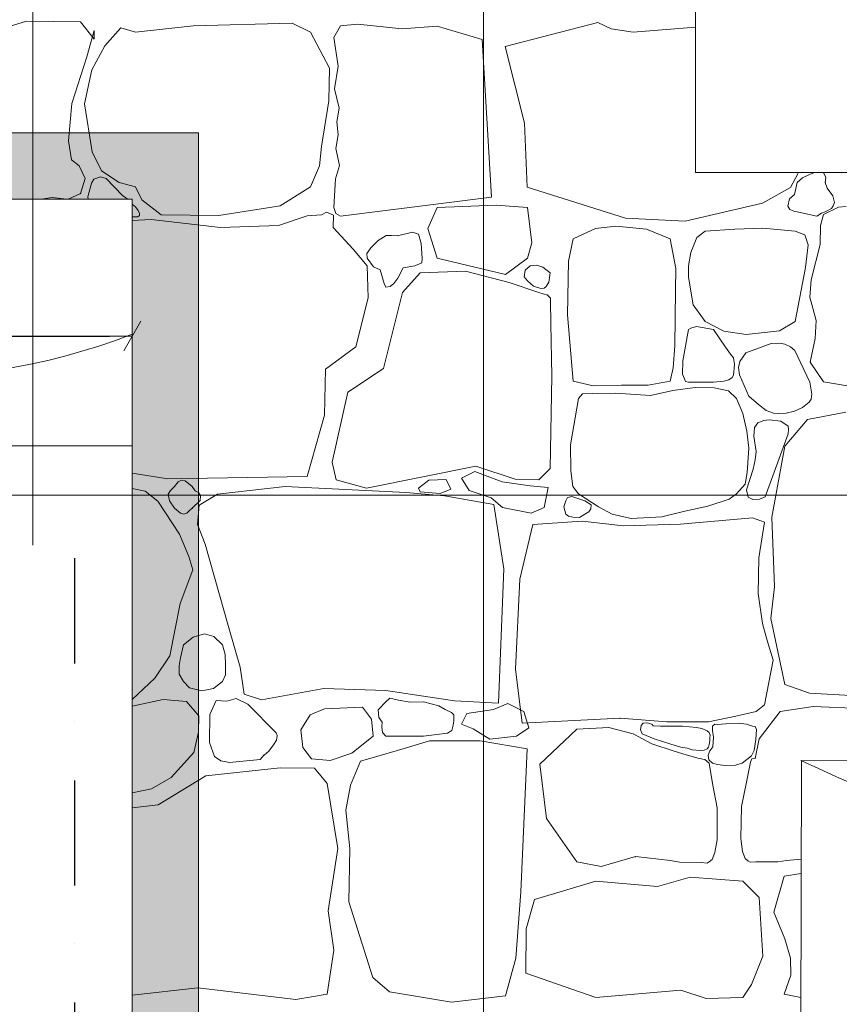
# Model space of a CAD drawing. Header units: millimetres. Extents: x -573548 to 674770, y -184010 to -47794.
# Tile 111 of 181: x 100697 to 101934, y -101024 to -99537. Entities that reach past the tile are written whole.
import ezdxf
from ezdxf.enums import TextEntityAlignment as Align

# ---------------------------------------------------------------- set-up
doc = ezdxf.new("R2010")
doc.units = ezdxf.units.MM
doc.linetypes.add('A.05 RZUT PODDASZA_is$0$Dot & Dashed', pattern=[670.277762, 317.5, -176.388889, 0, -176.388874])
for name, color, linetype, lineweight in [('A.02 RZUT PIWNICY_is$0$00 ZMIANY_Nr_pióra__2', 8, 'Continuous', 9), ('A.02 RZUT PIWNICY_is$0$00 ZMIANY_Nr_pióra__20', 8, 'Continuous', 9), ('A.02 RZUT PIWNICY_is$0$0_Nr_pióra__12', 8, 'Continuous', 9), ('A.02 RZUT PIWNICY_is$0$_HATCH_Nr_pióra__18', 8, 'Continuous', 9), ('A.02 RZUT PIWNICY_is$0$Nowe_00 ZMIANY_Nr_pióra__59', 8, 'Continuous', 9), ('A.02 RZUT PIWNICY_is$0$OKNO_DETAL', 8, 'Continuous', 9), ('A.02 RZUT PIWNICY_is$0$strop_Nr_pióra__1', 8, 'Continuous', 9), ('A.02 RZUT PIWNICY_is$0$Structural - Bearing_Nr_pióra__21', 8, 'Continuous', 9), ('A.02 RZUT PIWNICY_is$0$Structural - Grid', 8, 'Continuous', 9), ('A.02 RZUT PIWNICY_is$0$Structural - Grid_Nr_pióra__17', 8, 'Continuous', 9)]:
    doc.layers.add(name, color=color, linetype=linetype, lineweight=lineweight)
doc.styles.add('A.02 RZUT PIWNICY_is$0$STYL_AUTOMATYCZNY_1', font='arial.ttf')
doc.styles.add('A.02 RZUT PIWNICY_is$0$STYL_AUTOMATYCZNY_2', font='arial.ttf')
doc.dimstyles.new('A.02 RZUT PIWNICY_is$0$STYL_AUTOMATYCZNY__1', dxfattribs={"dimtxt": 100, "dimasz": 34.231941, "dimexe": 0.18, "dimexo": 0.0625, "dimgap": 0, "dimtad": 1, "dimtih": 1, "dimtoh": 1, "dimdec": 0, "dimlfac": 0.1, "dimzin": 0, "dimdsep": 46, "dimtxsty": 'A.02 RZUT PIWNICY_is$0$STYL_AUTOMATYCZNY_2', "dimblk": 'A.02 RZUT PIWNICY_is$0$ARROWHEAD_2', "dimblk1": 'A.02 RZUT PIWNICY_is$0$ARROWHEAD_2', "dimblk2": 'A.02 RZUT PIWNICY_is$0$ARROWHEAD_2', "dimcen": 0.09, "dimse1": 1, "dimse2": 1, "dimclrd": 5, "dimclre": 5, "dimclrt": 5, "dimadec": 0, "dimazin": 0, "dimtfac": 1, "dimtdec": 4, "dimtmove": 0, "dimatfit": 3, "dimfxl": 1, "dimtolj": 1, "dimtzin": 0, "dimarcsym": 0})

# ---------------------------------------------------------------- blocks, each defined once
blk = doc.blocks.new('*X106')
at = {"layer": 'A.02 RZUT PIWNICY_is$0$_HATCH_Nr_pióra__18'}
for p, q in [((101277.6, -99539.2), (101236.4, -99552)), ((101359.4, -99540.5), (101277.6, -99539.2)), ((101379.6, -99566.5), (101359.4, -99540.5)), ((101529.4, -99546.3), (101442.3, -99555.8)), ((101678.9, -99542.5), (101529.4, -99546.3)), ((101706.5, -99555.8), (101678.9, -99542.5)), ((101751.5, -99546.7), (101741.5, -99564.2)), ((101777.5, -99544.1), (101751.5, -99546.7)), ((101844.8, -99551.2), (101777.5, -99544.1)), ((101897.7, -99547.1), (101844.8, -99551.2)), ((101965.2, -99567.3), (101897.7, -99547.1)), ((102000, -99577.8), (102139.9, -99541.3)), ((102139.9, -99541.3), (102160.1, -99550.8)), ((102193.4, -99555.8), (102287.3, -99548.3)), ((101368.9, -99593.3), (101380, -99553.3)), ((101380, -99553.3), (101379.6, -99566.5)), ((101420, -99549.6), (101396.1, -99576.8)), ((101442.3, -99555.8), (101420, -99549.6)), ((101735, -99610.2), (101706.5, -99555.8)), ((102160.1, -99550.8), (102193.4, -99555.8)), ((101396.1, -99576.8), (101376.3, -99612.7)), ((101741.5, -99564.2), (101748.2, -99607.5)), ((101979.6, -99805.1), (101965.2, -99567.3)), ((102029.5, -99693.5), (102000, -99577.8)), ((101346.2, -99663.5), (101368.9, -99593.3)), ((101748.2, -99607.5), (101742.7, -99641.8)), ((101376.3, -99612.7), (101365.1, -99664.3)), ((101733.8, -99659.8), (101735, -99610.2)), ((101742.7, -99641.8), (101749.4, -99671)), ((101341.2, -99720.1), (101346.2, -99663.5)), ((101365.1, -99664.3), (101376.7, -99736.6)), ((101723, -99728.7), (101733.8, -99659.8)), ((101749.4, -99671), (101746.1, -99691.2)), ((101746.1, -99691.2), (101748, -99711)), ((102033.3, -99790.2), (102029.5, -99693.5)), ((101748, -99711), (101744.4, -99731.7)), ((101345.7, -99748.9), (101341.2, -99720.1)), ((101376.7, -99736.6), (101390.7, -99765.5)), ((101719.7, -99757.6), (101723, -99728.7)), ((101744.4, -99731.7), (101750, -99757.1)), ((101357.3, -99758), (101345.7, -99748.9)), ((101366, -99777), (101357.3, -99758)), ((101390.7, -99765.5), (101417.6, -99783.2)), ((101706.5, -99789.8), (101719.7, -99757.6)), ((101750, -99757.1), (101744.2, -99777.7)), ((102442, -99770), (102430.8, -99790.6)), ((102442.3, -99767.8), (102442, -99770)), ((102460.7, -99770.6), (102448.9, -99775.9)), ((102467.3, -99767.8), (102460.7, -99770.6)), ((102483.9, -99775.3), (102480.7, -99767.8)), ((101359.4, -99799.7), (101366, -99777)), ((101375.6, -99784.1), (101370.4, -99804.6)), ((101379.3, -99777.9), (101375.6, -99784.1)), ((101389.4, -99774.3), (101379.3, -99777.9)), ((101398.1, -99777), (101389.4, -99774.3)), ((101422.4, -99802.5), (101398.1, -99777)), ((101417.6, -99783.2), (101442.3, -99789.8)), ((101744.2, -99777.7), (101742.4, -99802.9)), ((102441.1, -99783.2), (102437, -99801.3)), ((102448.9, -99775.9), (102441.1, -99783.2)), ((102483.3, -99783.2), (102483.9, -99775.3)), ((102486.2, -99791.4), (102483.3, -99783.2)), ((101340.4, -99808.2), (101359.4, -99799.7)), ((101442.3, -99789.8), (101451.8, -99809.2)), ((101660.3, -99818.3), (101706.5, -99789.8)), ((102181.6, -99836.8), (102033.3, -99790.2)), ((102430.8, -99790.6), (102388.3, -99814.2)), ((102437, -99801.3), (102429.1, -99807.6)), ((102494.9, -99803), (102486.2, -99791.4)), ((101299.9, -99808.2), (101316.4, -99805.9)), ((101316.4, -99805.9), (101338.3, -99808.2)), ((101370.4, -99804.6), (101370.6, -99808.2)), ((101427.5, -99806.3), (101422.4, -99802.5)), ((101430.5, -99808.2), (101427.5, -99806.3)), ((101442.4, -99819.9), (101437.3, -99815.5)), ((101451.8, -99809.2), (101481.1, -99831.9)), ((101742.4, -99802.9), (101741.5, -99820.7)), ((101751.5, -99833.6), (101979.6, -99805.1)), ((102388.3, -99814.2), (102272, -99841.3)), ((102429.1, -99807.6), (102426.8, -99818.7)), ((102497.4, -99813.4), (102494.9, -99803)), ((102495.4, -99818.1), (102497.4, -99813.4)), ((101446.1, -99825.2), (101442.4, -99819.9)), ((101448.2, -99829.7), (101446.1, -99825.2)), ((101448.3, -99832.9), (101448.2, -99829.7)), ((101567.8, -99832.7), (101660.3, -99818.3)), ((101730.3, -99827.9), (101722.9, -99831.7)), ((101740.9, -99832.4), (101730.3, -99827.9)), ((101741.5, -99820.7), (101744.4, -99830)), ((101744.4, -99830), (101751.5, -99833.6)), ((101897.7, -99820.7), (101883.3, -99852.3)), ((101986.6, -99817.3), (101897.7, -99820.7)), ((102033.9, -99820.7), (101986.6, -99817.3)), ((102040.6, -99874.3), (102033.9, -99820.7)), ((102426.8, -99818.7), (102430, -99824)), ((102430, -99824), (102432.2, -99824.7)), ((102432.2, -99824.7), (102436.7, -99826.9)), ((102436.7, -99826.9), (102441.1, -99827.4)), ((102441.1, -99827.4), (102470.8, -99834)), ((102470.8, -99834), (102477.4, -99829.1)), ((102477.4, -99829.1), (102483.3, -99827.4)), ((102503.5, -99820.1), (102480.8, -99831.5)), ((102483.3, -99827.4), (102492.5, -99822.4)), ((102492.5, -99822.4), (102495.4, -99818.1)), ((102515, -99819.4), (102503.5, -99820.1)), ((101437.3, -99835.1), (101445.9, -99834.9)), ((101465.9, -99838.9), (101437.3, -99840.5)), ((101445.9, -99834.9), (101448.3, -99832.9)), ((101570.7, -99850.9), (101465.9, -99838.9)), ((101481.1, -99831.9), (101567.8, -99832.7)), ((101701.2, -99833.2), (101657.8, -99848)), ((101722.9, -99831.7), (101701.2, -99833.2)), ((101740.4, -99850.9), (101740.9, -99832.4)), ((102272, -99841.3), (102181.6, -99836.8)), ((102480.8, -99831.5), (102476.1, -99848.1)), ((101657.8, -99848), (101570.7, -99850.9)), ((101770.9, -99883.5), (101740.4, -99850.9)), ((101860.2, -99857.9), (101837.8, -99863.7)), ((101869.5, -99861.1), (101860.2, -99857.9)), ((101873.2, -99875), (101869.5, -99861.1)), ((101883.3, -99852.3), (101897.7, -99897.4)), ((102136.7, -99852.3), (102102.8, -99868.2)), ((102167.1, -99848.8), (102136.7, -99852.3)), ((102213.4, -99853.4), (102167.1, -99848.8)), ((102249, -99868.2), (102213.4, -99853.4)), ((102301.9, -99856.4), (102289.5, -99866.1)), ((102346.8, -99853.4), (102301.9, -99856.4)), ((102389, -99852), (102346.8, -99853.4)), ((102437.7, -99856.4), (102389, -99852)), ((102452.2, -99861.8), (102437.7, -99856.4)), ((102476.1, -99848.1), (102475.6, -99876.6)), ((101808.5, -99870.6), (101797.3, -99881.8)), ((101820.6, -99863), (101808.5, -99870.6)), ((101828.4, -99862.8), (101820.6, -99863)), ((101837.8, -99863.7), (101828.4, -99862.8)), ((101874.7, -99897.6), (101873.2, -99875)), ((102033.9, -99897.4), (102040.6, -99874.3)), ((102102.8, -99868.2), (102095.6, -99901.8)), ((102257.7, -99912.8), (102249, -99868.2)), ((102289.5, -99866.1), (102280.3, -99888.9)), ((102457.4, -99877.1), (102452.2, -99861.8)), ((101791.6, -99908.7), (101770.9, -99883.5)), ((101797.3, -99881.8), (101791.5, -99890.4)), ((101791.5, -99890.4), (101791.6, -99897.4)), ((102280.3, -99888.9), (102276.8, -99908.9)), ((102453.4, -99911.4), (102457.4, -99877.1)), ((102475.6, -99876.6), (102461.9, -99930.2)), ((101791.6, -99897.4), (101801.4, -99910.1)), ((101863.8, -99908.8), (101874.3, -99904.5)), ((101874.3, -99904.5), (101874.7, -99897.6)), ((101897.7, -99897.4), (102000.8, -99921.9)), ((102000.8, -99921.9), (102033.9, -99897.4)), ((102095.6, -99901.8), (102094, -99982.7)), ((101793.2, -99957), (101791.6, -99908.7)), ((101801.4, -99910.1), (101811.4, -99915.1)), ((101811.4, -99915.1), (101817.6, -99935.5)), ((101838, -99927.4), (101846.1, -99911.8)), ((101871.6, -99919.4), (101845.2, -99949.2)), ((101846.1, -99911.8), (101863.8, -99908.8)), ((101940.2, -99917), (101871.6, -99919.4)), ((102006.2, -99933.9), (101940.2, -99917)), ((102028.7, -99925.3), (102030.4, -99915.5)), ((102030.4, -99915.5), (102037.7, -99908.9)), ((102037.7, -99908.9), (102047.7, -99907.7)), ((102047.7, -99907.7), (102056.9, -99910.9)), ((102056.9, -99910.9), (102068, -99919.4)), ((102068, -99919.4), (102066.1, -99933.6)), ((102257.4, -99945.8), (102257.7, -99912.8)), ((102276.8, -99908.9), (102277.1, -99925.9)), ((102437.7, -99993), (102453.4, -99911.4)), ((101832.1, -99935.7), (101838, -99927.4)), ((102050.8, -99949.2), (102006.2, -99933.9)), ((102033.9, -99931.6), (102028.7, -99925.3)), ((102043, -99939.3), (102033.9, -99931.6)), ((102066.1, -99933.6), (102061.8, -99939.9)), ((102277.1, -99925.9), (102283.9, -99967.8)), ((102461.9, -99930.2), (102460.2, -99956.2)), ((101845.2, -99949.2), (101816.3, -100063.9)), ((101817.6, -99935.5), (101819.8, -99941)), ((101819.8, -99941), (101826.4, -99940.2)), ((101826.4, -99940.2), (101832.1, -99935.7)), ((102054.2, -99943.3), (102043, -99939.3)), ((102064.2, -99952.9), (102050.8, -99949.2)), ((102059.2, -99942.7), (102054.2, -99943.3)), ((102061.8, -99939.9), (102059.2, -99942.7)), ((102256.2, -100029.5), (102257.4, -99945.8)), ((101774.6, -100030.9), (101793.2, -99957)), ((102068.4, -99957.9), (102064.2, -99952.9)), ((102068.6, -99962), (102068.4, -99957.9)), ((102069, -99995.8), (102068.6, -99962)), ((102460.2, -99956.2), (102469.3, -99991.3)), ((102283.9, -99967.8), (102301.9, -99993)), ((102094, -99982.7), (102102.8, -100083)), ((102301.9, -99993), (102330.1, -100007.3)), ((102414.3, -100006.8), (102437.7, -99993)), ((102469.3, -99991.3), (102467.9, -100018.5)), ((102070.6, -100075.5), (102069, -99995.8)), ((102277.1, -100004.9), (102268.3, -100052.2)), ((102280.3, -100002.8), (102277.1, -100004.9)), ((102288.8, -100000.4), (102280.3, -100002.8)), ((102314.8, -100004.9), (102288.8, -100000.4)), ((102332.6, -100031.7), (102314.8, -100004.9)), ((102330.1, -100007.3), (102364.1, -100012.7)), ((102364.1, -100012.7), (102414.3, -100006.8)), ((102467.9, -100018.5), (102460.6, -100054.4)), ((101728.8, -100064.7), (101774.6, -100030.9)), ((102253.7, -100062.9), (102256.2, -100029.5)), ((102340.2, -100042.4), (102332.6, -100031.7)), ((102401.6, -100025.9), (102363.2, -100040)), ((102414.2, -100025.4), (102401.6, -100025.9)), ((102422.2, -100027.3), (102414.2, -100025.4)), ((102430.6, -100031), (102422.2, -100027.3)), ((102437.5, -100036.7), (102430.6, -100031)), ((102460, -100084.3), (102437.5, -100036.7)), ((102268.3, -100052.2), (102268, -100072.5)), ((102344.8, -100047.6), (102340.2, -100042.4)), ((102346.3, -100057.6), (102344.8, -100047.6)), ((102354.3, -100053.4), (102352.3, -100062.5)), ((102363.2, -100040), (102354.3, -100053.4)), ((101727.2, -100134.5), (101728.8, -100064.7)), ((101816.3, -100063.9), (101762.7, -100099.8)), ((102249, -100083), (102253.7, -100062.9)), ((102345, -100074), (102346.3, -100057.6)), ((102352.3, -100062.5), (102353.9, -100073.6)), ((102460.6, -100054.4), (102480.8, -100084.1)), ((102068.1, -100214.6), (102070.6, -100075.5)), ((102102.8, -100083), (102133.2, -100089.8)), ((102215.8, -100089.1), (102249, -100083)), ((102268, -100072.5), (102270.6, -100079.5)), ((102270.6, -100079.5), (102272.2, -100083.5)), ((102272.2, -100083.5), (102277.1, -100084.3)), ((102314.8, -100084.3), (102330.4, -100083)), ((102330.4, -100083), (102337.6, -100081.2)), ((102337.6, -100081.2), (102343, -100077.3)), ((102343, -100077.3), (102345, -100074)), ((102353.9, -100073.6), (102367.7, -100105.6)), ((102133.2, -100089.8), (102175.6, -100089.2)), ((102175.6, -100089.2), (102215.8, -100089.1)), ((102253, -100097.1), (102219.7, -100104.4)), ((102286.9, -100092.4), (102253, -100097.1)), ((102277.1, -100084.3), (102314.8, -100084.3)), ((102315.4, -100092.9), (102286.9, -100092.4)), ((102337.4, -100097.8), (102315.4, -100092.9)), ((102349.3, -100109.2), (102337.4, -100097.8)), ((102462.9, -100102.5), (102460, -100084.3)), ((102480.8, -100084.1), (102654.2, -100113.6)), ((101762.7, -100099.8), (101739.1, -100205.1)), ((102110.6, -100109.2), (102098.6, -100178.9)), ((102116.9, -100102.2), (102110.6, -100109.2)), ((102131.9, -100101.7), (102116.9, -100102.2)), ((102166.7, -100101.1), (102131.9, -100101.7)), ((102219.7, -100104.4), (102166.7, -100101.1)), ((102359.1, -100131.9), (102349.3, -100109.2)), ((102367.7, -100105.6), (102382.4, -100118.3)), ((102459, -100114.7), (102461.8, -100110.3)), ((102461.8, -100110.3), (102462.9, -100102.5)), ((102382.4, -100118.3), (102394, -100127.3)), ((102394, -100127.3), (102405.3, -100131.5)), ((102424.4, -100131.1), (102437, -100128.1)), ((102437, -100128.1), (102448.9, -100122.9)), ((102448.9, -100122.9), (102459, -100114.7)), ((101701.2, -100227), (101727.2, -100134.5)), ((102364.7, -100158.6), (102359.1, -100131.9)), ((102390.5, -100142.3), (102381.7, -100145.9)), ((102398.4, -100141.3), (102390.5, -100142.3)), ((102416, -100143.2), (102398.4, -100141.3)), ((102405.3, -100131.5), (102412.3, -100132)), ((102412.3, -100132), (102424.4, -100131.1)), ((102427.3, -100150.7), (102416, -100143.2)), ((102456.5, -100140.7), (102422.2, -100181.1)), ((102514.3, -100130), (102456.5, -100140.7)), ((102376.5, -100153.1), (102375.4, -100165.9)), ((102381.7, -100145.9), (102376.5, -100153.1)), ((102427.1, -100162.4), (102427.8, -100155.4)), ((102427.8, -100155.4), (102427.3, -100150.7)), ((102367.8, -100183.9), (102364.7, -100158.6)), ((102375.4, -100165.9), (102379.2, -100189.2)), ((102392.5, -100257.5), (102427.1, -100162.4)), ((102098.6, -100178.9), (102099.1, -100218.5)), ((102365.2, -100220.8), (102367.8, -100183.9)), ((102422.2, -100181.1), (102402.8, -100288.5)), ((102377.3, -100201.7), (102374.7, -100215.9)), ((102379.2, -100189.2), (102377.3, -100201.7)), ((101739.1, -100205.1), (101745.3, -100231.9)), ((101790.7, -100244.3), (101955.9, -100211.3)), ((101955.9, -100211.3), (102015.3, -100231.1)), ((102050.8, -100231.9), (102068.1, -100214.6)), ((102374.7, -100215.9), (102364.5, -100247.3)), ((101437.3, -100221.9), (101491, -100230.3)), ((101491, -100230.3), (101701.2, -100227)), ((101511.8, -100232.5), (101506.5, -100234.8)), ((101517.1, -100233.6), (101511.8, -100232.5)), ((101745.3, -100231.9), (101790.7, -100244.3)), ((101869.5, -100244.7), (101884.7, -100232.4)), ((101884.7, -100232.4), (101911.2, -100231.4)), ((101911.2, -100231.4), (101918, -100246.2)), ((101954.3, -100219.2), (101934.2, -100229.5)), ((101934.2, -100229.5), (101946, -100248.1)), ((101995.6, -100234.9), (101954.3, -100219.2)), ((102015.3, -100231.1), (102050.8, -100231.9)), ((102099.1, -100218.5), (102102.4, -100241.8)), ((102362.6, -100238.3), (102365.2, -100220.8)), ((101456.8, -100249.3), (101437.3, -100245)), ((101501, -100241.8), (101495, -100247.9)), ((101506.5, -100234.8), (101501, -100241.8)), ((101527.8, -100241.8), (101517.1, -100233.6)), ((101532.4, -100248.4), (101527.8, -100241.8)), ((101668.1, -100241.8), (101566.2, -100253.8)), ((101850.2, -100250.9), (101668.1, -100241.8)), ((101871.9, -100250.1), (101869.5, -100244.7)), ((101918, -100246.2), (101901.9, -100252.5)), ((102037.8, -100240.8), (101995.6, -100234.9)), ((102065.2, -100243.7), (102037.8, -100240.8)), ((102058.9, -100273.6), (102065.2, -100243.7)), ((102102.4, -100241.8), (102110.6, -100253.3)), ((102349.3, -100253.3), (102362.6, -100238.3)), ((102364.5, -100247.3), (102366.8, -100257.9)), ((101475.8, -100264.1), (101456.8, -100249.3)), ((101495, -100247.9), (101491.5, -100253.4)), ((101491.5, -100253.4), (101493.3, -100263.8)), ((101537.3, -100250.9), (101532.4, -100248.4)), ((101540.4, -100256.2), (101537.3, -100250.9)), ((101566.2, -100253.8), (101538.5, -100270.3)), ((101539.6, -100263.4), (101540.4, -100256.2)), ((101908.4, -100256.3), (101850.2, -100250.9)), ((101901.9, -100252.5), (101871.9, -100250.1)), ((101983, -100269.4), (101908.4, -100256.3)), ((101946, -100248.1), (101978.9, -100258.9)), ((101978.9, -100258.9), (101996.1, -100273.6)), ((102094.3, -100258.4), (102091.5, -100263.5)), ((102101, -100257.3), (102094.3, -100258.4)), ((102120.5, -100263.5), (102101, -100257.3)), ((102110.6, -100253.3), (102141.2, -100272.5)), ((102305.8, -100271.7), (102338.3, -100261.2)), ((102338.3, -100261.2), (102349.3, -100253.3)), ((102366.8, -100257.9), (102373.9, -100261.8)), ((102373.9, -100261.8), (102384.2, -100261.2)), ((102384.2, -100261.2), (102392.5, -100257.5)), ((101508.4, -100314.1), (101475.8, -100264.1)), ((101493.3, -100263.8), (101501, -100274.9)), ((101501, -100274.9), (101510.3, -100282.2)), ((101523.3, -100278.6), (101527.8, -100274.9)), ((101527.8, -100274.9), (101539.6, -100263.4)), ((101538.5, -100270.3), (101535.6, -100299.6)), ((101998, -100366.5), (101983, -100269.4)), ((101996.1, -100273.6), (102039.2, -100282.5)), ((102039.2, -100282.5), (102058.9, -100273.6)), ((102091.5, -100263.5), (102088.7, -100272.7)), ((102088.7, -100272.7), (102091.5, -100283.7)), ((102129.9, -100269.6), (102120.5, -100263.5)), ((102126.6, -100280.2), (102129.4, -100275.6)), ((102129.4, -100275.6), (102129.9, -100269.6)), ((102141.2, -100272.5), (102161.6, -100283.7)), ((102271.5, -100279.2), (102305.8, -100271.7)), ((101510.3, -100282.2), (101515, -100283.6)), ((101515, -100283.6), (101519.9, -100282.1)), ((101519.9, -100282.1), (101523.3, -100278.6)), ((102091.5, -100283.7), (102095.5, -100286.7)), ((102095.5, -100286.7), (102102.2, -100288.2)), ((102102.2, -100288.2), (102112.1, -100288.7)), ((102112.1, -100288.7), (102120.5, -100283.7)), ((102120.5, -100283.7), (102126.6, -100280.2)), ((102161.6, -100283.7), (102190.1, -100290.3)), ((102190.1, -100290.3), (102236.6, -100287.7)), ((102236.6, -100287.7), (102271.5, -100279.2)), ((102373.3, -100289.3), (102264.6, -100298.8)), ((102391.5, -100296.1), (102373.3, -100289.3)), ((102402.8, -100288.5), (102406.9, -100393.7)), ((101535.6, -100299.6), (101547.4, -100328.9)), ((102041.8, -100299.2), (102022.4, -100382.1)), ((102116.5, -100294.6), (102041.8, -100299.2)), ((102178.7, -100301.5), (102116.5, -100294.6)), ((102264.6, -100298.8), (102178.7, -100301.5)), ((102383, -100349.6), (102391.5, -100296.1)), ((101522.8, -100347.9), (101508.4, -100314.1)), ((101547.4, -100328.9), (101583.1, -100455.2)), ((101528.6, -100367.7), (101522.8, -100347.9)), ((102382.1, -100403.8), (102383, -100349.6)), ((101990.1, -100569.2), (101998, -100366.5)), ((101509.6, -100418.5), (101528.6, -100367.7)), ((102022.4, -100382.1), (102015.9, -100517.7)), ((102406.9, -100393.7), (102401.2, -100441.2)), ((102388.5, -100449.1), (102382.1, -100403.8)), ((101493.9, -100497.8), (101509.6, -100418.5)), ((101583.1, -100455.2), (101600.4, -100514.7)), ((102395.5, -100474.4), (102388.5, -100449.1)), ((102401.2, -100441.2), (102422.2, -100541.1)), ((101529.4, -100469.4), (101514.8, -100481.3)), ((101546.4, -100464.5), (101529.4, -100469.4)), ((101560.2, -100468.7), (101546.4, -100464.5)), ((101573.5, -100481.3), (101560.2, -100468.7)), ((101514.8, -100481.3), (101510.1, -100500.8)), ((101577.3, -100495.7), (101573.5, -100481.3)), ((102404.4, -100504.4), (102395.5, -100474.4)), ((101471.6, -100531.2), (101493.9, -100497.8)), ((101577.8, -100511.3), (101577.3, -100495.7)), ((101508.2, -100512.9), (101508, -100525.4)), ((101510.1, -100500.8), (101508.2, -100512.9)), ((101577.9, -100526.3), (101577.8, -100511.3)), ((101600.4, -100514.7), (101606.2, -100555.6)), ((102391.5, -100571.7), (102404.4, -100504.4)), ((101508, -100525.4), (101514.8, -100536.6)), ((101573.5, -100536.6), (101577.9, -100526.3)), ((102015.9, -100517.7), (102025.9, -100599.4)), ((101437.3, -100563.5), (101471.6, -100531.2)), ((101514.8, -100536.6), (101523.5, -100545.9)), ((101559.8, -100547.1), (101573.5, -100536.6)), ((102422.2, -100541.1), (102459.4, -100553.9)), ((101523.5, -100545.9), (101542.1, -100550.5)), ((101542.1, -100550.5), (101559.8, -100547.1)), ((101606.2, -100555.6), (101632.2, -100564.2)), ((101632.2, -100564.2), (101726.3, -100546.9)), ((101726.3, -100546.9), (101820, -100550.2)), ((101820, -100550.2), (101923.7, -100565.9)), ((102459.4, -100553.9), (102522.1, -100557.6)), ((101484, -100563.8), (101437.3, -100573.7)), ((101519.1, -100566.7), (101484, -100563.8)), ((101537.7, -100588.2), (101519.1, -100566.7)), ((101563.7, -100565.4), (101554.4, -100586.1)), ((101579.9, -100566), (101563.7, -100565.4)), ((101594.3, -100562.3), (101579.9, -100566)), ((101611.6, -100570.8), (101594.3, -100562.3)), ((101654.5, -100613.8), (101611.6, -100570.8)), ((101820, -100567.1), (101808.5, -100579)), ((101826, -100561.5), (101820, -100567.1)), ((101839, -100564.5), (101826, -100561.5)), ((101856.8, -100567.5), (101839, -100564.5)), ((101877, -100567.1), (101856.8, -100567.5)), ((101899.9, -100573.2), (101877, -100567.1)), ((101909.7, -100578.6), (101899.9, -100573.2)), ((101923.7, -100565.9), (101990.1, -100569.2)), ((101982.4, -100578.6), (102004.1, -100569.6)), ((102004.1, -100569.6), (102028.2, -100581.6)), ((102378.8, -100581.7), (102391.5, -100571.7)), ((102415.2, -100582), (102465.1, -100574.1)), ((102465.1, -100574.1), (102537, -100577.4)), ((101537.3, -100612.9), (101537.7, -100588.2)), ((101554.4, -100586.1), (101553.8, -100628.6)), ((101705.7, -100586.9), (101691.9, -100609.3)), ((101727.2, -100577.8), (101705.7, -100586.9)), ((101785, -100575.4), (101727.2, -100577.8)), ((101798.6, -100593.1), (101785, -100575.4)), ((101808.5, -100579), (101809.5, -100590.9)), ((101919, -100583.2), (101909.7, -100578.6)), ((101922.5, -100587), (101919, -100583.2)), ((101922.6, -100595.6), (101922.5, -100587)), ((101934.3, -100600.9), (101942.1, -100584.6)), ((101942.1, -100584.6), (101982.4, -100578.6)), ((102028.2, -100581.6), (102036, -100606.3)), ((102306.8, -100597.2), (102348.5, -100588.9)), ((102348.5, -100588.9), (102378.8, -100581.7)), ((102383.7, -100623.1), (102415.2, -100582)), ((101800.9, -100619.1), (101798.6, -100593.1)), ((101809.5, -100590.9), (101814.3, -100597.9)), ((101814.3, -100597.9), (101814.1, -100605.1)), ((101919.8, -100610.3), (101921.7, -100602.2)), ((101921.7, -100602.2), (101922.6, -100595.6)), ((101951.7, -100608.1), (101934.3, -100600.9)), ((102025.9, -100599.4), (102173.7, -100592)), ((102173.7, -100592), (102244, -100597.2)), ((102205.4, -100602.8), (102204.3, -100609.4)), ((102208.3, -100599.5), (102205.4, -100602.8)), ((102214.3, -100598.9), (102208.3, -100599.5)), ((102218.6, -100599.8), (102214.3, -100598.9)), ((102221.9, -100601.3), (102218.6, -100599.8)), ((102223.6, -100603.2), (102221.9, -100601.3)), ((102234.4, -100604.1), (102223.6, -100603.2)), ((102267.6, -100604), (102234.4, -100604.1)), ((102244, -100597.2), (102306.8, -100597.2)), ((102288.8, -100606), (102267.6, -100604)), ((102313.3, -100604), (102312.9, -100610.3)), ((102316.4, -100601), (102313.3, -100604)), ((102320.1, -100601.4), (102316.4, -100601)), ((102333.4, -100600.5), (102320.1, -100601.4)), ((102352, -100599.6), (102333.4, -100600.5)), ((102364.2, -100600.8), (102352, -100599.6)), ((102373.3, -100604), (102364.2, -100600.8)), ((102377.3, -100604.5), (102373.3, -100604)), ((101530.1, -100643.6), (101537.3, -100612.9)), ((101656.1, -100618.1), (101654.5, -100613.8)), ((101655.1, -100625.2), (101656.1, -100618.1)), ((101691.9, -100609.3), (101694.6, -100636.1)), ((101768.9, -100644.7), (101800.9, -100619.1)), ((101814.1, -100605.1), (101815, -100613.6)), ((101815, -100613.6), (101820, -100619.1)), ((101820, -100619.1), (101877, -100619.1)), ((101877, -100619.1), (101913.3, -100614.7)), ((101913.3, -100614.7), (101919.8, -100610.3)), ((101977, -100623.7), (101951.7, -100608.1)), ((102017.3, -100618.9), (101977, -100623.7)), ((102036, -100606.3), (102017.3, -100618.9)), ((102108.2, -100608.6), (102052.7, -100661.4)), ((102156.8, -100605.9), (102108.2, -100608.6)), ((102193.1, -100615.7), (102156.8, -100605.9)), ((102221.7, -100630.4), (102193.1, -100615.7)), ((102204.3, -100609.4), (102207.1, -100615.7)), ((102207.1, -100615.7), (102225.1, -100623.2)), ((102297.2, -100607.3), (102288.8, -100606)), ((102304.9, -100611), (102297.2, -100607.3)), ((102307.9, -100613.7), (102304.9, -100611)), ((102309.8, -100617.4), (102307.9, -100613.7)), ((102309.3, -100621.7), (102309.8, -100617.4)), ((102312.9, -100610.3), (102314.8, -100620.4)), ((102379.3, -100609), (102377.3, -100604.5)), ((102378.7, -100624), (102379.3, -100609)), ((101553.8, -100628.6), (101561.3, -100649.5)), ((101643.4, -100641.4), (101650.3, -100632.1)), ((101650.3, -100632.1), (101655.1, -100625.2)), ((101885.7, -100626.1), (101847.7, -100637.7)), ((101924.1, -100626.1), (101885.7, -100626.1)), ((101962.5, -100626.1), (101924.1, -100626.1)), ((102033.4, -100637.9), (101962.5, -100626.1)), ((102255, -100641.8), (102221.7, -100630.4)), ((102225.1, -100623.2), (102250.1, -100631.3)), ((102250.1, -100631.3), (102265.2, -100635.4)), ((102307, -100635.4), (102307.8, -100631.7)), ((102307.8, -100631.7), (102308.9, -100626)), ((102308.9, -100626), (102309.3, -100621.7)), ((102314.8, -100620.4), (102313.8, -100635.3)), ((102376, -100640.6), (102378.7, -100624)), ((102377.4, -100652.9), (102383.7, -100623.1)), ((101496, -100681.5), (101530.1, -100643.6)), ((101630.2, -100654.3), (101636.5, -100647.3)), ((101636.4, -100647.6), (101643.4, -100641.4)), ((101694.6, -100636.1), (101707.8, -100653)), ((101736.2, -100655.9), (101768.9, -100644.7)), ((101847.7, -100637.7), (101807.7, -100649.3)), ((102024, -100853.9), (102033.4, -100637.9)), ((102273.3, -100647.4), (102255, -100641.8)), ((102265.2, -100635.4), (102274.7, -100637)), ((102293.1, -100652.7), (102273.3, -100647.4)), ((102274.7, -100637), (102282.4, -100639.5)), ((102282.4, -100639.5), (102294.9, -100640.6)), ((102294.9, -100640.6), (102300.6, -100640.2)), ((102300.6, -100640.2), (102304.9, -100638.1)), ((102304.9, -100638.1), (102307, -100635.4)), ((102309, -100641), (102306.3, -100647.7)), ((102306.3, -100647.7), (102307.7, -100654.8)), ((102313.8, -100635.3), (102309, -100641)), ((102358, -100659.7), (102372, -100648.9)), ((102372, -100648.9), (102376, -100640.6)), ((101561.3, -100649.5), (101570.9, -100656.4)), ((101570.9, -100656.4), (101583.9, -100658.8)), ((101583.9, -100658.8), (101630.2, -100654.3)), ((101707.8, -100653), (101736.2, -100655.9)), ((101782, -100657), (101766.9, -100692.8)), ((101807.7, -100649.3), (101782, -100657)), ((102052.7, -100661.4), (102062.5, -100743.2)), ((102301.6, -100654.3), (102293.1, -100652.7)), ((102308.2, -100659.7), (102301.6, -100654.3)), ((102307.7, -100654.8), (102313.3, -100659.7)), ((102313.3, -100690.4), (102308.2, -100659.7)), ((102313.3, -100659.7), (102320.7, -100661.9)), ((102320.7, -100661.9), (102332.4, -100663.1)), ((102332.4, -100663.1), (102347.8, -100662.8)), ((102347.8, -100662.8), (102358, -100659.7)), ((102364.6, -100688.7), (102370.6, -100658.1)), ((102370.6, -100658.1), (102372.4, -100653.4)), ((102372.4, -100653.4), (102377.4, -100652.9)), ((101660.7, -100666.6), (101548.4, -100679)), ((101712.3, -100667.4), (101660.7, -100666.6)), ((101731.3, -100690.4), (101712.3, -100667.4)), ((101466.3, -100698.4), (101496, -100681.5)), ((101548.4, -100679), (101476.2, -100722.7)), ((101747.4, -100788.8), (101731.3, -100690.4)), ((101766.9, -100692.8), (101759.4, -100730.5)), ((102320, -100727.2), (102313.3, -100690.4)), ((102357, -100725.3), (102364.6, -100688.7)), ((101437.3, -100704.8), (101466.3, -100698.4)), ((101476.2, -100722.7), (101437.3, -100727.3)), ((101759.4, -100730.5), (101765.9, -100788.5)), ((102320, -100775.3), (102320, -100727.2)), ((102355.7, -100773.4), (102357, -100725.3)), ((102062.5, -100743.2), (102108.2, -100808.6)), ((102316.5, -100794.8), (102320, -100775.3)), ((102358.6, -100792.9), (102355.7, -100773.4)), ((101732.9, -100882.9), (101747.4, -100788.8)), ((101765.9, -100788.5), (101764.3, -100869.3)), ((102312.4, -100805.3), (102316.5, -100794.8)), ((102362.4, -100803.5), (102358.6, -100792.9)), ((102108.2, -100808.6), (102145.2, -100815.6)), ((102145.2, -100815.6), (102196.7, -100800.9)), ((102196.7, -100800.9), (102249.9, -100806.8)), ((102249.9, -100806.8), (102263.2, -100809.2)), ((102263.2, -100809.2), (102296.3, -100809.8)), ((102296.3, -100809.8), (102304.9, -100810.8)), ((102304.9, -100810.8), (102308.2, -100808.6)), ((102308.2, -100808.6), (102312.4, -100805.3)), ((102366.5, -100807), (102362.4, -100803.5)), ((102369.8, -100809.2), (102366.5, -100807)), ((102378.4, -100808.5), (102369.8, -100809.2)), ((102411.5, -100808.8), (102378.4, -100808.5)), ((102424.8, -100806.8), (102411.5, -100808.8)), ((102446.9, -100804.9), (102424.8, -100806.8)), ((102421, -100830.5), (102446.8, -100826.4)), ((102136.9, -100837.9), (102044.4, -100865.6)), ((102230.3, -100845.8), (102136.9, -100837.9)), ((102279.4, -100832.1), (102230.3, -100845.8)), ((102358.7, -100837.9), (102279.4, -100832.1)), ((102383.4, -100862.7), (102358.7, -100837.9)), ((102405.7, -100885), (102421, -100830.5)), ((102016.2, -100954.2), (102024, -100853.9)), ((101764.3, -100869.3), (101800.2, -100983.6)), ((102044.4, -100865.6), (102031.9, -100909.7)), ((102388.8, -100951.4), (102383.4, -100862.7)), ((101741.6, -100941.9), (101732.9, -100882.9)), ((102422.2, -100925), (102405.7, -100885)), ((102031.9, -100909.7), (102031.1, -100976.9)), ((102430.9, -100954.3), (102422.2, -100925)), ((101731.3, -101008.4), (101741.6, -100941.9)), ((102000.6, -101011), (102016.2, -100954.2)), ((102371.8, -100993.9), (102388.8, -100951.4)), ((102431.3, -100979.9), (102430.9, -100954.3)), ((101800.2, -100983.6), (101825.8, -101005.1)), ((102031.1, -100976.9), (102136.9, -101013.8)), ((102421, -101008.4), (102431.3, -100979.9)), ((101437.3, -101010.2), (101536.5, -100998.9)), ((101536.5, -100998.9), (101684.2, -101016.7)), ((101825.8, -101005.1), (101919.1, -101020.8)), ((102136.9, -101013.8), (102265.3, -101002.6)), ((102265.3, -101002.6), (102303.7, -101015)), ((102358.7, -101013.8), (102371.8, -100993.9)), ((101684.2, -101016.7), (101731.3, -101008.4)), ((101919.1, -101020.8), (102000.6, -101011)), ((102303.7, -101015), (102358.7, -101013.8)), ((102446.3, -101013.8), (102421, -101008.4))]:
    blk.add_line(p, q, dxfattribs=at)
for p in [(102483.3, -99783.2), (101359.4, -99799.7), (102064.2, -99952.9), (101527.8, -100274.9), (102173.7, -100592), (102196.7, -100800.9), (102308.2, -100808.6), (102308.2, -100808.6), (102366.5, -100807), (102366.5, -100807)]:
    blk.add_point(p, dxfattribs=at)
blk = doc.blocks.new('A.02 RZUT PIWNICY_is$0$Wypełnienie_14_1')
at = {"layer": 'A.02 RZUT PIWNICY_is$0$_HATCH_Nr_pióra__18'}
blk.add_blockref('*X106', (0, 0), dxfattribs=at)
blk = doc.blocks.new('A.02 RZUT PIWNICY_is$0$Standardowy znacznik osi')
at = {"layer": 'A.02 RZUT PIWNICY_is$0$Structural - Grid_Nr_pióra__17'}
blk.add_line((1000, 0), (17855.4, 0), dxfattribs=at)
at = {"layer": 'A.02 RZUT PIWNICY_is$0$Structural - Grid_Nr_pióra__17', "style": 'A.02 RZUT PIWNICY_is$0$STYL_AUTOMATYCZNY_1'}
for tag, p in [('AC_MarkerText_1_0', (5, -80)), ('AC_MarkerText_1_1', (19360.4, -80))]:
    blk.add_attdef(tag, text='', height=350, rotation=270, dxfattribs=at).set_placement(p, align=Align.TOP_CENTER)
blk = doc.blocks.new('A.02 RZUT PIWNICY_is$0$Standardowy znacznik osi_3')
at = {"layer": 'A.02 RZUT PIWNICY_is$0$Structural - Grid_Nr_pióra__17'}
blk.add_line((2962.2, 0), (40906.6, 0), dxfattribs=at)
at = {"layer": 'A.02 RZUT PIWNICY_is$0$Structural - Grid_Nr_pióra__17', "style": 'A.02 RZUT PIWNICY_is$0$STYL_AUTOMATYCZNY_1'}
for tag, p in [('AC_MarkerText_1_0', (-250, -335)), ('AC_MarkerText_1_1', (44118.7, -335))]:
    blk.add_attdef(tag, text='', height=350, rotation=180, dxfattribs=at).set_placement(p, align=Align.TOP_CENTER)
blk = doc.blocks.new('A.02 RZUT PIWNICY_is$0$ARROWHEAD_2')
at = {"color": 0, "linetype": 'Continuous', "lineweight": 0}
for p, q in [((-0.378, -0.655), (0.378, 0.655)), ((0, 0), (-1, 0))]:
    blk.add_line(p, q, dxfattribs=at)
blk = doc.blocks.new('*D139')
at = {"layer": 'A.02 RZUT PIWNICY_is$0$OKNO_DETAL', "color": 5, "lineweight": -2}
blk.add_line((99281.5, -100014.9), (101403, -100014.9), dxfattribs=at)
at = {"layer": 'Defpoints', "color": 0}
for p in [(99247.3, -99807.5), (101437.3, -99808.2), (101437.3, -100084.9)]:
    blk.add_point(p, dxfattribs=at)
at = {"layer": 'A.02 RZUT PIWNICY_is$0$OKNO_DETAL', "color": 5, "lineweight": -2, "xscale": 34.23194115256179, "yscale": 34.23194115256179, "zscale": 34.23194115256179, "rotation": 180}
blk.add_blockref('A.02 RZUT PIWNICY_is$0$ARROWHEAD_2', (99247.3, -100014.9), dxfattribs=at)
at = {"layer": 'A.02 RZUT PIWNICY_is$0$OKNO_DETAL', "color": 5, "lineweight": -2, "xscale": 34.23194115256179, "yscale": 34.23194115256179, "zscale": 34.23194115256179}
blk.add_blockref('A.02 RZUT PIWNICY_is$0$ARROWHEAD_2', (101437.3, -100014.9), dxfattribs=at)
at = {"layer": 'A.02 RZUT PIWNICY_is$0$OKNO_DETAL', "color": 5, "insert": (100342, -99963.8), "char_height": 100, "attachment_point": 5, "style": 'A.02 RZUT PIWNICY_is$0$STYL_AUTOMATYCZNY_2'}
blk.add_mtext('\\A1;219', dxfattribs=at)
blk = doc.blocks.new('A.02 RZUT PIWNICY_is')
at = {"layer": 'A.02 RZUT PIWNICY_is$0$00 ZMIANY_Nr_pióra__20'}
h = blk.add_hatch(color=256, dxfattribs=at)
h.paths.add_polyline_path([(99147, -101078.2), (99142.8, -99708.2), (101537.3, -99708.2), (101537.3, -102916.3), (99419.3, -103098.8), (99427.2, -104725.1), (96537.7, -104725.5), (96536.9, -104548.2), (95637.3, -104548.2), (95637.3, -101078.2)])
h.paths.add_polyline_path([(95737.3, -101178.2), (99247.3, -101178.2), (99243.1, -99808.2), (101437.3, -99808.2), (101437.3, -102824.5), (99318.8, -103007.1), (99326.8, -104625.1), (96637.3, -104625.5), (96636.5, -104448.2), (95737.3, -104448.2)], flags=0)
at = {"layer": 'A.02 RZUT PIWNICY_is$0$00 ZMIANY_Nr_pióra__2', "flags": 128}
for points in [[(99147, -101078.2), (99142.8, -99708.2), (101537.3, -99708.2), (101537.3, -102916.3), (99419.3, -103098.8), (99427.2, -104725.1), (96537.7, -104725.5), (96536.9, -104548.2), (95637.3, -104548.2), (95637.3, -101078.2)], [(95737.3, -101178.2), (99247.3, -101178.2), (99243.1, -99808.2), (101437.3, -99808.2), (101437.3, -102824.5), (99318.8, -103007.1), (99326.8, -104625.1), (96637.3, -104625.5), (96636.5, -104448.2), (95737.3, -104448.2)]]:
    blk.add_lwpolyline(points, close=True, dxfattribs=at)
at = {"layer": 'A.02 RZUT PIWNICY_is$0$0_Nr_pióra__12'}
for p, q in [((101287, -100330.7), (101287, -99203.9)), ((100430.7, -100180.7), (101437, -100180.7))]:
    blk.add_line(p, q, dxfattribs=at)
at = {"layer": 'A.02 RZUT PIWNICY_is$0$Nowe_00 ZMIANY_Nr_pióra__59', "flags": 128}
blk.add_lwpolyline([(95737.3, -101178.2), (99247.3, -101178.2), (99243.1, -99808.2), (101437.3, -99808.2), (101437.3, -102824.5), (100937.3, -102867.6), (100615.5, -102895.4), (100445.5, -102910), (100040.7, -102944.9), (99645.5, -102979), (99318.8, -103007.1), (99321.8, -103605.1), (99581.8, -103605.5), (99581.8, -104625.1), (99581.6, -104625.5), (96637.3, -104625.5), (96636.5, -104448.2), (95737.3, -104448.2)], close=True, dxfattribs=at)
at = {"layer": 'A.02 RZUT PIWNICY_is$0$strop_Nr_pióra__1'}
for points in [[(101437.3, -100012, -0.216228), (100615.5, -99964.1), (100615.5, -99844.2), (100445.5, -99844.2), (100445.5, -99964.1, -0.357311), (99645.5, -99964.5), (99645.5, -99844.6), (99475.5, -99844.6), (99475.5, -99964.5, -0.357311), (98675.5, -99964.1), (98675.5, -99844.2), (98505.5, -99844.2), (98505.5, -99964.1, -0.269677), (97687.3, -99964.1), (97687.3, -99844.2), (97517.3, -99844.2), (97517.3, -99964.1, -0.261353), (96687.3, -99964.1), (96687.3, -99844.2), (96517.3, -99844.2), (96517.3, -99964.1, -0.349966), (95737.3, -99964.1)], [(102446.5, -100655.5, 0.221415), (104247.9, -100674.4), (104607.9, -100674.4, 0.186698), (106637.3, -100685.5)]]:
    blk.add_lwpolyline(points, format="xyb", dxfattribs=at)
at = {"layer": 'A.02 RZUT PIWNICY_is$0$Structural - Bearing_Nr_pióra__21'}
for p, q in [((102287.3, -99767.8), (102287.3, -98230.7)), ((105998.4, -99767.8), (102287.3, -99767.8)), ((101437.3, -99808.2), (99001.5, -99808.2)), ((101437.3, -102824.5), (101437.3, -99808.2)), ((102441.1, -103085.5), (102447.3, -100655.5)), ((102447.3, -100655.5), (106637.3, -100685.5))]:
    blk.add_line(p, q, dxfattribs=at)
at = {"layer": 'A.02 RZUT PIWNICY_is$0$_HATCH_Nr_pióra__18'}
blk.add_blockref('A.02 RZUT PIWNICY_is$0$Wypełnienie_14_1', (0, 0), dxfattribs=at)
at = {"layer": 'A.02 RZUT PIWNICY_is$0$Structural - Grid', "zscale": 1000}
for name, p, rotation in [('A.02 RZUT PIWNICY_is$0$Standardowy znacznik osi', (101967.3, -108395.1), 90), ('A.02 RZUT PIWNICY_is$0$Standardowy znacznik osi_3', (121683.4, -100254.9), 180)]:
    blk.add_blockref(name, p, dxfattribs=dict(at, rotation=rotation))
at = {"layer": 'A.02 RZUT PIWNICY_is$0$OKNO_DETAL'}
dim = blk.add_linear_dim(base=(101437.3, -100014.9), p1=(99247.3, -99807.5), p2=(101437.3, -99808.2), dimstyle='A.02 RZUT PIWNICY_is$0$STYL_AUTOMATYCZNY__1', dxfattribs=at)
dim.commit()
dim.dimension.update_dxf_attribs({"geometry": '*D139', "text_midpoint": (100342, -100014.9), "dimtype": 160})

msp = doc.modelspace()

# ---------------------------------------------------------------- linework, layer by layer
at = {"color": 7, "linetype": 'A.05 RZUT PODDASZA_is$0$Dot & Dashed', "lineweight": 25, "ltscale": 0.5}
msp.add_lwpolyline([(100780, -100350.463), (100780, -101180)], dxfattribs=at)

# ---------------------------------------------------------------- block references
at = {"ltscale": 10}
msp.add_blockref('A.02 RZUT PIWNICY_is', (-570.227, 0), dxfattribs=at)

doc.saveas('drawing.dxf')
